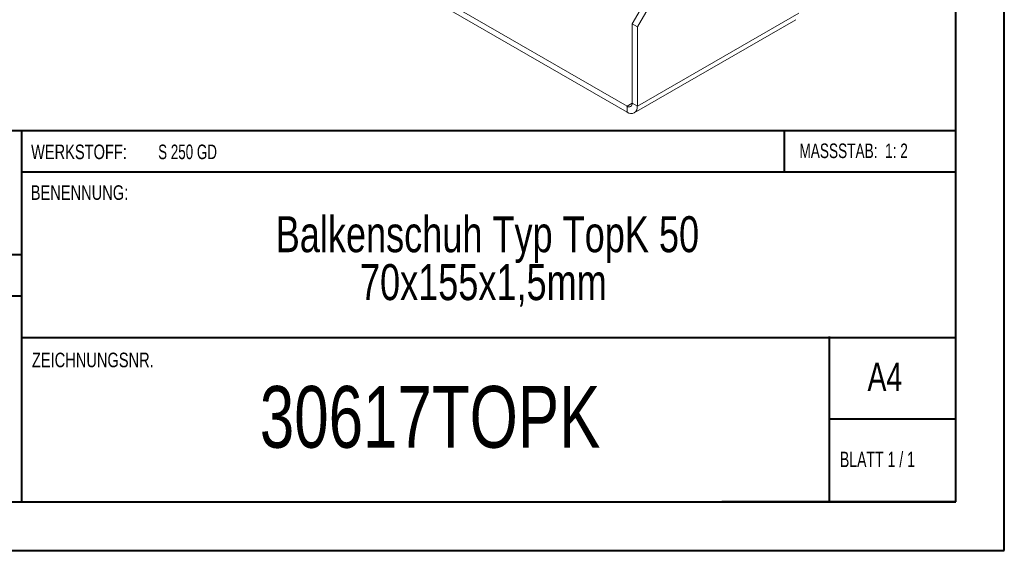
# Model space of a CAD drawing. Header units: millimetres. Extents: x 0 to 210, y 0 to 297.
# Tile 2 of 6: x 109 to 210, y 0 to 55. Entities that reach past the tile are written whole.
import ezdxf

# ---------------------------------------------------------------- set-up
doc = ezdxf.new("R2010")
doc.units = ezdxf.units.MM
doc.styles.add('SLDTEXTSTYLE0', font='TXT', dxfattribs={"width": 0.75})
doc.styles.add('SLDTEXTSTYLE1', font='TXT', dxfattribs={"width": 0.681818})
doc.styles.add('SLDTEXTSTYLE2', font='TXT', dxfattribs={"width": 0.7})
doc.styles.add('SLDTEXTSTYLE3', font='TXT', dxfattribs={"width": 0.6875})

# ---------------------------------------------------------------- blocks, each defined once
blk = doc.blocks.new('SW_NOTE_1')
at = {"color": 0, "linetype": 'Continuous', "lineweight": 0, "char_height": 3.7042, "attachment_point": 2, "style": 'SLDTEXTSTYLE0'}
for s, insert in [('Balkenschuh Typ TopK 50', (29.46, 4.77)), ('70x155x1,5mm', (29.04, -0.16))]:
    blk.add_mtext(s, dxfattribs=dict(at, insert=insert))

msp = doc.modelspace()

# ---------------------------------------------------------------- linework, layer by layer
at = {"color": 7, "linetype": 'Continuous', "lineweight": 40}
for p, q in [((210.08, 0.21), (210.08, 297.21)), ((205.08, 5.21), (205.08, 292.21)), ((205.08, 43.37), (10.11, 43.37)), ((108.91, 43.37), (108.91, 5.12)), ((187.47, 39.12), (187.47, 43.37)), ((205.08, 39.12), (108.91, 39.12)), ((108.91, 30.62), (10.11, 30.62)), ((108.91, 26.37), (10.11, 26.37)), ((108.91, 22.12), (205.08, 22.12)), ((192.08, 5.21), (192.08, 22.21)), ((205.08, 13.71), (192.08, 13.71)), ((10.08, 5.21), (205.08, 5.21)), ((205.08, 5.21), (180.99, 5.21)), ((0.08, 0.21), (210.08, 0.21))]:
    msp.add_line(p, q, dxfattribs=at)
at = {"color": 7, "linetype": 'Continuous', "lineweight": 15}
for p, q in [((171.78, 54.37), (175.67, 61.11)), ((172.31, 54.07), (176.2, 60.8)), ((171.25, 45.9), (147.56, 59.58)), ((171.25, 45.29), (147.56, 58.96)), ((172, 45.22), (188.61, 54.81)), ((172.31, 45.9), (188.92, 55.49)), ((171.78, 54.37), (172.31, 54.07)), ((171.78, 46.21), (171.78, 54.37)), ((172.31, 45.9), (172.31, 54.07)), ((171.78, 46.21), (171.25, 45.9)), ((171.25, 45.9), (171.25, 45.29)), ((171.78, 46.21), (172.31, 45.9))]:
    msp.add_line(p, q, dxfattribs=at)
for centre, radius in [((171.45, 46.16), 0.328), ((171.66, 45.8), 0.655)]:
    msp.add_arc(centre, radius, 230.7967, 9.214, dxfattribs=at)

# ---------------------------------------------------------------- block references
at = {"color": 7, "linetype": 'Continuous', "lineweight": 0}
msp.add_blockref('SW_NOTE_1', (127.42, 29.82), dxfattribs=at)

# ---------------------------------------------------------------- texts
for s, insert, char_height, attachment_point, style in [('WERKSTOFF:', (109.91, 41.96), 1.5, 1, 'SLDTEXTSTYLE0'), ('S 250 GD', (122.99, 41.96), 1.5, 1, 'SLDTEXTSTYLE3'), ('MASSSTAB:  1: 2', (188.99, 42.07), 1.5, 1, 'SLDTEXTSTYLE2'), ('BENENNUNG:', (109.88, 37.77), 1.5, 1, 'SLDTEXTSTYLE0'), ('ZEICHNUNGSNR.', (110, 20.55), 1.5, 1, 'SLDTEXTSTYLE0'), ('A4', (196, 19.52), 2.91, 1, 'SLDTEXTSTYLE0'), ('30617TOPK', (150.98, 17.12), 6.35, 2, 'SLDTEXTSTYLE0'), ('BLATT 1 / 1', (193.16, 10.36), 1.5875, 1, 'SLDTEXTSTYLE1')]:
    msp.add_mtext(s, dxfattribs=dict(at, insert=insert, char_height=char_height, attachment_point=attachment_point, style=style))

doc.saveas('drawing.dxf')
